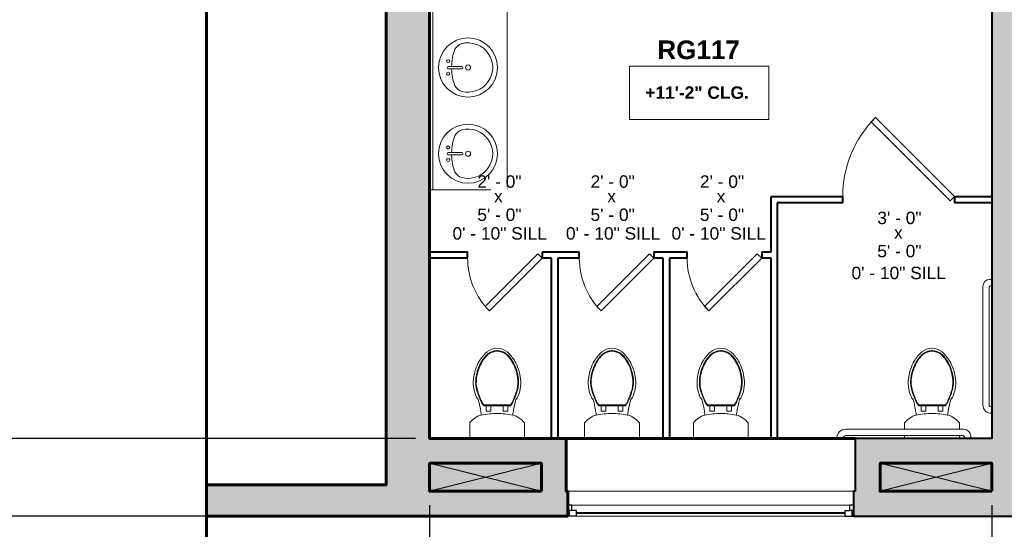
# Model space of a CAD drawing. Header units: inches. Extents: x -2078 to 109126, y -964 to 6385.
# Tile 173 of 256: x 28873 to 29189, y 3786 to 3949. Entities that reach past the tile are written whole.
import ezdxf

# ---------------------------------------------------------------- set-up
doc = ezdxf.new("R2010")
doc.units = ezdxf.units.IN
doc.header["$MEASUREMENT"] = 0
doc.linetypes.add('HIDDEN2', pattern=[0.1875, 0.125, -0.0625])
for name, color, linetype, lineweight in [('A-ANNO', 2, 'Continuous', 5), ('A-ANNO-DIMS', 1, 'Continuous', 9), ('A-CASE', 4, 'Continuous', 9), ('A-DETAIL-1', 4, 'Continuous', 40), ('A-DETL-THIN', 151, 'Continuous', 9), ('A-DOOR', 1, 'Continuous', 18), ('A-FIXT', 150, 'Continuous', 9), ('A-GLAZ', 2, 'Continuous', 30), ('A-HIDDEN', 2, 'HIDDEN2', 18), ('A-WALL', 3, 'Continuous', 40), ('A-WINDOWS', 2, 'Continuous', 18)]:
    doc.layers.add(name, color=color, linetype=linetype, lineweight=lineweight)
doc.layers.add('A-HATCH', color=9, linetype='Continuous')
doc.styles.add('Arial_1', font='arial.ttf', dxfattribs={"height": 0.0625})
doc.styles.add('Arial_2', font='arial.ttf', dxfattribs={"height": 3})
doc.styles.add('Arial_B', font='arialbd.ttf', dxfattribs={"height": 4.5})
doc.styles.add('Arial_B_1', font='arialbd.ttf', dxfattribs={"height": 3})
doc.styles.add('JC', font='arial.ttf', dxfattribs={"height": 0.125})
doc.dimstyles.new('JC-DIMS', dxfattribs={"dimtxt": 0.125, "dimasz": 0.09375, "dimexe": 0.09375, "dimexo": 0.09375, "dimgap": 0.046875, "dimtad": 1, "dimdec": 1, "dimzin": 0, "dimdsep": 46, "dimlunit": 4, "dimtxsty": 'JC', "dimblk": 'ARCHTICK', "dimcen": 0.09, "dimclrd": 1, "dimclre": 1, "dimclrt": 256, "dimadec": 0, "dimazin": 0, "dimtfac": 1, "dimtdec": 1, "dimtofl": 0, "dimtmove": 1, "dimatfit": 3, "dimfxl": 1, "dimtolj": 1, "dimtzin": 0, "dimarcsym": 0})

# ---------------------------------------------------------------- blocks, each defined once
blk = doc.blocks.new('JC_FIXED WINDOW - MUNTIN - FIXED WINDOW-1468173-1-1st Floor - Classroom')
at = {"layer": 'A-GLAZ'}
for p, q in [((-46, 4), (-46, -4)), ((-43.25, 4), (-46, 4)), ((-45.5, 4), (-45.5, 2.25)), ((-43.25, 4), (-43.25, 2.25)), ((43.25, 4), (46, 4)), ((43.25, 4), (43.25, 2.25)), ((45.5, 4), (45.5, 2.25)), ((46, 4), (46, -4)), ((-46, 0.5), (-44.75, 0.5)), ((-45.5, 2.25), (-44.75, 2.25)), ((-43.25, 2.25), (-44.75, 2.25)), ((-44.75, 2.25), (-44.75, 0.5)), ((43.25, 2.25), (45.5, 2.25)), ((44.75, 2.25), (44.75, 0.5)), ((44.75, 0.5), (46, 0.5))]:
    blk.add_line(p, q, dxfattribs=at)
at = {"layer": 'A-GLAZ', "lineweight": 9}
for p, q in [((43.25, 4), (-43.25, 4)), ((44.75, 0.5), (-44.75, 0.5))]:
    blk.add_line(p, q, dxfattribs=at)
at = {"layer": 'A-GLAZ', "lineweight": 40}
blk.add_line((-43.25, 3.125), (43.25, 3.125), dxfattribs=at)
at = {"layer": 'A-WINDOWS'}
for p, q in [((46, 4), (-46, 4)), ((-46, -4), (46, -4))]:
    blk.add_line(p, q, dxfattribs=at)
blk = doc.blocks.new('JC_COUNTERTOP - JC_COUNTERTOP-1527840-1-1st Floor - Classroom')
at = {"layer": 'A-CASE'}
for p, q in [((0, 25), (-151, 25)), ((0, 1), (0, 25)), ((0, 1), (-151, 1)), ((0, 0), (0, 1))]:
    blk.add_line(p, q, dxfattribs=at)
blk = doc.blocks.new('Sink Vanity-Round - 19_ x 19_-19254-1-1st Floor - Classroom')
at = {"layer": 'A-FIXT'}
for p, q in [((3.43, 9.73), (3.43, 5.36)), ((4.18, 9.73), (4.18, 5.36))]:
    blk.add_line(p, q, dxfattribs=at)
for centre, radius, start, end in [((3.81, 3.35), 9.5, 90, 270), ((3.81, 3.35), 9.5, 270, 90), ((1.81, 9.73), 0.5, 360, 180), ((1.81, 9.73), 0.5, 180, 360), ((3.81, 9.73), 0.375, 360, 180), ((5.81, 9.73), 0.5, 360, 180), ((5.81, 9.73), 0.5, 180, 360), ((0.05, 4.11), 4.12, 120.7927, 162.1904), ((3.81, -9.17), 17.81, 91.2067, 109.2086), ((3.81, -9.17), 17.81, 70.7914, 88.7933), ((7.56, 4.11), 4.12, 17.8096, 59.2073), ((3.81, 3.35), 7.93, 165.3071, 14.6929), ((3.81, 3.35), 0.813, 360, 180), ((3.81, 3.35), 0.813, 180, 360), ((3.81, 5.36), 0.375, 180, 360)]:
    blk.add_arc(centre, radius, start, end, dxfattribs=at)
blk = doc.blocks.new('BEST_Toilet-Floor_Mount-KOHLER-Cimarron-K-5310 - Not A Type-See Type Catalog-832360-1-1st Floor - Classroom')
at = {"layer": 'A-FIXT'}
for p, q in [((-8.81, -1), (-8.81, -5.97)), ((8.81, -5.97), (8.81, -1)), ((4.25, -11.48), (-4.3, -11.48)), ((4.25, -11.78), (-4.3, -11.78)), ((-3.52, -9.7), (-1.99, -9.7)), ((-3.52, -9.7), (-3.52, -11.48)), ((-1.99, -11.48), (-1.99, -9.7)), ((1.99, -9.7), (3.52, -9.7)), ((1.99, -9.7), (1.99, -11.48)), ((3.52, -11.48), (3.52, -9.7))]:
    blk.add_line(p, q, dxfattribs=at)
for centre, radius, start, end in [((-3.19, -1.64), 7.1, 217.5906, 254.5518), ((3.19, -1.64), 7.1, 285.4482, 322.4094), ((-23.44, -6.86), 18.43, 349.205, 354.9347), ((0.79, 24.01), 33.02, 259.7563, 268.6223), ((-0.79, 24.01), 33.02, 271.3777, 280.2437), ((23.44, -6.86), 18.43, 185.0653, 190.795), ((-51.02, -1.6), 46.51, 345.6648, 349.205), ((-4.3, -11.77), 0.299, 90, 175.6962), ((4.25, -11.77), 0.299, 4.3025, 90), ((51.02, -1.6), 46.51, 190.795, 194.3352), ((3.26, -18.83), 10.9, 157.4214, 190.5786), ((-3.34, -16.09), 3.75, 141.6816, 157.4214), ((-7.65, -12.68), 1.75, 321.6816, 345.6648), ((7.65, -12.68), 1.75, 194.3352, 218.3184), ((3.34, -16.09), 3.75, 22.5786, 38.3184), ((-3.26, -18.83), 10.9, 349.4214, 22.5786), ((6.84, -18.72), 14.45, 188.417, 209.583), ((-6.84, -18.72), 14.45, 330.417, 351.583), ((3.58, -20.57), 10.69, 209.583, 230.417), ((-3.58, -20.57), 10.69, 309.583, 330.417), ((0.06, -24.83), 5.17, 230.417, 269.359), ((-0.06, -24.83), 5.17, 270.641, 309.583)]:
    blk.add_arc(centre, radius, start, end, dxfattribs=at)
for centre, major_axis, ratio, start_param, end_param in [((14.76, -22.69), (-6.72, 21.01), 0.99726, 0.748253, 0.914402), ((-4.29, -11.92), (-0.144, 0), 0.998055, 4.719691, 5.772222), ((4.25, -11.92), (0.144, 0), 0.99807, 0.508647, 1.561187), ((-14.8, -22.7), (5.52, 21.36), 0.996876, 5.312572, 5.478562), ((10.53, -21.15), (-5.73, 16.58), 0.997479, 0.891055, 0.994325), ((-10.58, -21.15), (5.42, 16.69), 0.997344, 5.270344, 5.373801), ((2.53, -19.12), (-5.56, 7.41), 0.998758, 0.685563, 1.075947), ((-2.58, -19.12), (5.48, 7.47), 0.998725, 5.196526, 5.58692), ((10.16, -17.99), (-7.42, 15.32), 0.996871, 1.268614, 1.423842), ((-10.22, -17.99), (7.53, 15.27), 0.997058, 4.86643, 5.021783), ((5.05, -19.56), (-6.32, 9.77), 0.999003, 1.302763, 1.707421), ((-5.1, -19.56), (6.48, 9.66), 0.999368, 4.593631, 4.996279), ((5.41, -19.26), (-8.84, 8.28), 0.998783, 1.463765, 1.511024), ((-5.46, -19.26), (8.86, 8.26), 0.998854, 4.77451, 4.823535)]:
    blk.add_ellipse(centre, major_axis=major_axis, ratio=ratio, start_param=start_param, end_param=end_param, dxfattribs=at)
for points in [[(-4.59, -11.75), (-4.9, -12.29), (-5.45, -13.39), (-5.92, -14.53), (-6.13, -15.11)], [(6.08, -15.1), (5.87, -14.53), (5.4, -13.39), (4.85, -12.29), (4.54, -11.75)], [(-6.13, -15.11), (-6.23, -15.4), (-6.42, -15.97), (-6.59, -16.56), (-6.66, -16.86)], [(6.61, -16.86), (6.54, -16.56), (6.37, -15.97), (6.18, -15.39), (6.08, -15.1)], [(-6.66, -16.86), (-6.81, -17.46), (-6.98, -18.68), (-6.92, -19.92), (-6.82, -20.53)], [(6.78, -20.53), (6.87, -19.92), (6.93, -18.68), (6.76, -17.46), (6.61, -16.86)], [(-6.82, -20.53), (-6.76, -20.97), (-6.59, -21.84), (-6.36, -22.7), (-6.22, -23.13)], [(6.17, -23.13), (6.31, -22.7), (6.54, -21.84), (6.71, -20.97), (6.78, -20.53)], [(-6.22, -23.13), (-5.98, -23.89), (-5.35, -25.36), (-4.43, -26.68), (-3.91, -27.28)], [(3.87, -27.26), (4.39, -26.66), (5.3, -25.35), (5.93, -23.89), (6.17, -23.13)], [(-3.91, -27.28), (-3.84, -27.35), (-3.72, -27.5), (-3.59, -27.64), (-3.52, -27.71)]]:
    blk.add_open_spline(points, degree=3, dxfattribs=at)
for points, knots in [([(-3.51, -27.71), (-3.33, -27.9), (-2.95, -28.25), (-2.07, -28.82), (-0.94, -29.2), (0.37, -29.25), (1.33, -29.05), (2.06, -28.75), (2.57, -28.47), (3.05, -28.12), (3.33, -27.86), (3.47, -27.71)], [0, 0, 0, 0, 0.1, 0.2, 0.4, 0.55, 0.7, 0.775, 0.85, 0.925, 1, 1, 1, 1]), ([(-3.37, -27.58), (-3.2, -27.76), (-2.83, -28.09), (-2.19, -28.5), (-1.5, -28.79), (-0.53, -29.04), (0.73, -29.04), (1.93, -28.63), (2.78, -28.09), (3.15, -27.76), (3.32, -27.58)], [0, 0, 0, 0, 0.1, 0.2, 0.3, 0.4, 0.6, 0.8, 0.9, 1, 1, 1, 1]), ([(3.47, -27.71), (3.53, -27.64), (3.67, -27.49), (3.8, -27.34), (3.87, -27.26)], [-1.50814179, -1.50814179, -1.50814179, -1.50814179, -1.48416303, -1.45965057, -1.45965057, -1.45965057, -1.45965057])]:
    blk.add_open_spline(points, degree=3, knots=knots, dxfattribs=at)
blk = doc.blocks.new('BEST_Toilet-Floor_Mount-KOHLER-Cimarron-K-5310 - Not A Type-See Type Catalog-V1-1-1st Floor - Classroom')
at = {"layer": 'A-FIXT'}
for p, q in [((8.81, -1), (-8.81, -1)), ((-8.81, -1), (-8.81, -5.97)), ((8.81, -5.97), (8.81, -1)), ((4.25, -11.48), (-4.3, -11.48)), ((4.25, -11.78), (-4.3, -11.78)), ((-3.52, -9.7), (-1.99, -9.7)), ((-3.52, -9.7), (-3.52, -11.48)), ((-1.99, -11.48), (-1.99, -9.7)), ((1.99, -9.7), (3.52, -9.7)), ((1.99, -9.7), (1.99, -11.48)), ((3.52, -11.48), (3.52, -9.7))]:
    blk.add_line(p, q, dxfattribs=at)
for centre, radius, start, end in [((-3.19, -1.64), 7.1, 217.5906, 254.5518), ((3.19, -1.64), 7.1, 285.4482, 322.4094), ((-23.44, -6.86), 18.43, 349.205, 354.9347), ((0.79, 24.01), 33.02, 259.7563, 268.6223), ((-0.79, 24.01), 33.02, 271.3777, 280.2437), ((23.44, -6.86), 18.43, 185.0653, 190.795), ((-51.02, -1.6), 46.51, 345.6648, 349.205), ((-4.3, -11.77), 0.299, 90, 175.6962), ((4.25, -11.77), 0.299, 4.3025, 90), ((51.02, -1.6), 46.51, 190.795, 194.3352), ((3.26, -18.83), 10.9, 157.4214, 190.5786), ((-3.34, -16.09), 3.75, 141.6816, 157.4214), ((-7.65, -12.68), 1.75, 321.6816, 345.6648), ((7.65, -12.68), 1.75, 194.3352, 218.3184), ((3.34, -16.09), 3.75, 22.5786, 38.3184), ((-3.26, -18.83), 10.9, 349.4214, 22.5786), ((6.84, -18.72), 14.45, 188.417, 209.583), ((-6.84, -18.72), 14.45, 330.417, 351.583), ((3.58, -20.57), 10.69, 209.583, 230.417), ((-3.58, -20.57), 10.69, 309.583, 330.417), ((0.06, -24.83), 5.17, 230.417, 269.359), ((-0.06, -24.83), 5.17, 270.641, 309.583)]:
    blk.add_arc(centre, radius, start, end, dxfattribs=at)
for centre, major_axis, ratio, start_param, end_param in [((14.76, -22.69), (-6.72, 21.01), 0.99726, 0.748253, 0.914402), ((-4.29, -11.92), (-0.144, 0), 0.998055, 4.719691, 5.772222), ((4.25, -11.92), (0.144, 0), 0.99807, 0.508647, 1.561187), ((-14.8, -22.7), (5.52, 21.36), 0.996876, 5.312572, 5.478562), ((10.53, -21.15), (-5.73, 16.58), 0.997479, 0.891055, 0.994325), ((-10.58, -21.15), (5.42, 16.69), 0.997344, 5.270344, 5.373801), ((2.53, -19.12), (-5.56, 7.41), 0.998758, 0.685563, 1.075947), ((-2.58, -19.12), (5.48, 7.47), 0.998725, 5.196526, 5.58692), ((10.16, -17.99), (-7.42, 15.32), 0.996871, 1.268614, 1.423842), ((-10.22, -17.99), (7.53, 15.27), 0.997058, 4.86643, 5.021783), ((5.05, -19.56), (-6.32, 9.77), 0.999003, 1.302763, 1.707421), ((-5.1, -19.56), (6.48, 9.66), 0.999368, 4.593631, 4.996279), ((5.41, -19.26), (-8.84, 8.28), 0.998783, 1.463765, 1.511024), ((-5.46, -19.26), (8.86, 8.26), 0.998854, 4.77451, 4.823535)]:
    blk.add_ellipse(centre, major_axis=major_axis, ratio=ratio, start_param=start_param, end_param=end_param, dxfattribs=at)
for points in [[(-4.59, -11.75), (-4.9, -12.29), (-5.45, -13.39), (-5.92, -14.53), (-6.13, -15.11)], [(6.08, -15.1), (5.87, -14.53), (5.4, -13.39), (4.85, -12.29), (4.54, -11.75)], [(-6.13, -15.11), (-6.23, -15.4), (-6.42, -15.97), (-6.59, -16.56), (-6.66, -16.86)], [(6.61, -16.86), (6.54, -16.56), (6.37, -15.97), (6.18, -15.39), (6.08, -15.1)], [(-6.66, -16.86), (-6.81, -17.46), (-6.98, -18.68), (-6.92, -19.92), (-6.82, -20.53)], [(6.78, -20.53), (6.87, -19.92), (6.93, -18.68), (6.76, -17.46), (6.61, -16.86)], [(-6.82, -20.53), (-6.76, -20.97), (-6.59, -21.84), (-6.36, -22.7), (-6.22, -23.13)], [(6.17, -23.13), (6.31, -22.7), (6.54, -21.84), (6.71, -20.97), (6.78, -20.53)], [(-6.22, -23.13), (-5.98, -23.89), (-5.35, -25.36), (-4.43, -26.68), (-3.91, -27.28)], [(3.87, -27.26), (4.39, -26.66), (5.3, -25.35), (5.93, -23.89), (6.17, -23.13)], [(-3.91, -27.28), (-3.84, -27.35), (-3.72, -27.5), (-3.59, -27.64), (-3.52, -27.71)]]:
    blk.add_open_spline(points, degree=3, dxfattribs=at)
for points, knots in [([(-3.51, -27.71), (-3.33, -27.9), (-2.95, -28.25), (-2.07, -28.82), (-0.94, -29.2), (0.37, -29.25), (1.33, -29.05), (2.06, -28.75), (2.57, -28.47), (3.05, -28.12), (3.33, -27.86), (3.47, -27.71)], [0, 0, 0, 0, 0.1, 0.2, 0.4, 0.55, 0.7, 0.775, 0.85, 0.925, 1, 1, 1, 1]), ([(-3.37, -27.58), (-3.2, -27.76), (-2.83, -28.09), (-2.19, -28.5), (-1.5, -28.79), (-0.53, -29.04), (0.73, -29.04), (1.93, -28.63), (2.78, -28.09), (3.15, -27.76), (3.32, -27.58)], [0, 0, 0, 0, 0.1, 0.2, 0.3, 0.4, 0.6, 0.8, 0.9, 1, 1, 1, 1]), ([(3.47, -27.71), (3.53, -27.64), (3.67, -27.49), (3.8, -27.34), (3.87, -27.26)], [-1.50814179, -1.50814179, -1.50814179, -1.50814179, -1.48416303, -1.45965057, -1.45965057, -1.45965057, -1.45965057])]:
    blk.add_open_spline(points, degree=3, knots=knots, dxfattribs=at)
blk = doc.blocks.new('JC_SINGLE DOOR-NO TRIM - SINGLE DOOR-1529446-1-1st Floor - Classroom')
at = {"layer": 'A-DOOR', "lineweight": 30}
for p, q in [((-6.38, -16.56), (10.59, 0.41)), ((10.59, 0.41), (12, -1)), ((12, -1), (-4.97, -17.97)), ((-4.97, -17.97), (-6.38, -16.56))]:
    blk.add_line(p, q, dxfattribs=at)
at = {"layer": 'A-DOOR', "lineweight": 9}
blk.add_arc((12, -1), 24, 180, 225, dxfattribs=at)
blk = doc.blocks.new('JC_SINGLE DOOR-NO TRIM - SINGLE DOOR-1530108-1-1st Floor - Classroom')
at = {"layer": 'A-DOOR', "lineweight": 30}
for p, q in [((-7.46, 26.46), (-8.87, 25.04)), ((18, 1), (-7.46, 26.46)), ((-8.87, 25.04), (16.59, -0.41)), ((16.59, -0.41), (18, 1))]:
    blk.add_line(p, q, dxfattribs=at)
at = {"layer": 'A-DOOR', "lineweight": 9}
blk.add_arc((18, 1), 36, 135, 180, dxfattribs=at)
blk = doc.blocks.new('BEST_Toilet-Floor_Mount-KOHLER-Cimarron-K-5310 - Not A Type-See Type Catalog-V2-1-1st Floor - Classroom')
at = {"layer": 'A-FIXT'}
for p, q in [((-8.81, -1), (-8.81, -1.92)), ((8.81, -1.92), (8.81, -1)), ((-8.81, -3.92), (-8.81, -5.97)), ((8.81, -5.97), (8.81, -3.92)), ((4.25, -11.48), (-4.3, -11.48)), ((4.25, -11.78), (-4.3, -11.78)), ((-3.52, -9.7), (-1.99, -9.7)), ((-3.52, -9.7), (-3.52, -11.48)), ((-1.99, -11.48), (-1.99, -9.7)), ((1.99, -9.7), (3.52, -9.7)), ((1.99, -9.7), (1.99, -11.48)), ((3.52, -11.48), (3.52, -9.7))]:
    blk.add_line(p, q, dxfattribs=at)
for centre, radius, start, end in [((-3.19, -1.64), 7.1, 217.5906, 254.5518), ((3.19, -1.64), 7.1, 285.4482, 322.4094), ((-23.44, -6.86), 18.43, 349.205, 354.9347), ((0.79, 24.01), 33.02, 259.7563, 268.6223), ((-0.79, 24.01), 33.02, 271.3777, 280.2437), ((23.44, -6.86), 18.43, 185.0653, 190.795), ((-51.02, -1.6), 46.51, 345.6648, 349.205), ((-4.3, -11.77), 0.299, 90, 175.6962), ((4.25, -11.77), 0.299, 4.3025, 90), ((51.02, -1.6), 46.51, 190.795, 194.3352), ((3.26, -18.83), 10.9, 157.4214, 190.5786), ((-3.34, -16.09), 3.75, 141.6816, 157.4214), ((-7.65, -12.68), 1.75, 321.6816, 345.6648), ((7.65, -12.68), 1.75, 194.3352, 218.3184), ((3.34, -16.09), 3.75, 22.5786, 38.3184), ((-3.26, -18.83), 10.9, 349.4214, 22.5786), ((6.84, -18.72), 14.45, 188.417, 209.583), ((-6.84, -18.72), 14.45, 330.417, 351.583), ((3.58, -20.57), 10.69, 209.583, 230.417), ((-3.58, -20.57), 10.69, 309.583, 330.417), ((0.06, -24.83), 5.17, 230.417, 269.359), ((-0.06, -24.83), 5.17, 270.641, 309.583)]:
    blk.add_arc(centre, radius, start, end, dxfattribs=at)
for centre, major_axis, ratio, start_param, end_param in [((14.76, -22.69), (-6.72, 21.01), 0.99726, 0.748253, 0.914402), ((-4.29, -11.92), (-0.144, 0), 0.998055, 4.719691, 5.772222), ((4.25, -11.92), (0.144, 0), 0.99807, 0.508647, 1.561187), ((-14.8, -22.7), (5.52, 21.36), 0.996876, 5.312572, 5.478562), ((10.53, -21.15), (-5.73, 16.58), 0.997479, 0.891055, 0.994325), ((-10.58, -21.15), (5.42, 16.69), 0.997344, 5.270344, 5.373801), ((2.53, -19.12), (-5.56, 7.41), 0.998758, 0.685563, 1.075947), ((-2.58, -19.12), (5.48, 7.47), 0.998725, 5.196526, 5.58692), ((10.16, -17.99), (-7.42, 15.32), 0.996871, 1.268614, 1.423842), ((-10.22, -17.99), (7.53, 15.27), 0.997058, 4.86643, 5.021783), ((5.05, -19.56), (-6.32, 9.77), 0.999003, 1.302763, 1.707421), ((-5.1, -19.56), (6.48, 9.66), 0.999368, 4.593631, 4.996279), ((5.41, -19.26), (-8.84, 8.28), 0.998783, 1.463765, 1.511024), ((-5.46, -19.26), (8.86, 8.26), 0.998854, 4.77451, 4.823535)]:
    blk.add_ellipse(centre, major_axis=major_axis, ratio=ratio, start_param=start_param, end_param=end_param, dxfattribs=at)
for points in [[(-4.59, -11.75), (-4.9, -12.29), (-5.45, -13.39), (-5.92, -14.53), (-6.13, -15.11)], [(6.08, -15.1), (5.87, -14.53), (5.4, -13.39), (4.85, -12.29), (4.54, -11.75)], [(-6.13, -15.11), (-6.23, -15.4), (-6.42, -15.97), (-6.59, -16.56), (-6.66, -16.86)], [(6.61, -16.86), (6.54, -16.56), (6.37, -15.97), (6.18, -15.39), (6.08, -15.1)], [(-6.66, -16.86), (-6.81, -17.46), (-6.98, -18.68), (-6.92, -19.92), (-6.82, -20.53)], [(6.78, -20.53), (6.87, -19.92), (6.93, -18.68), (6.76, -17.46), (6.61, -16.86)], [(-6.82, -20.53), (-6.76, -20.97), (-6.59, -21.84), (-6.36, -22.7), (-6.22, -23.13)], [(6.17, -23.13), (6.31, -22.7), (6.54, -21.84), (6.71, -20.97), (6.78, -20.53)], [(-6.22, -23.13), (-5.98, -23.89), (-5.35, -25.36), (-4.43, -26.68), (-3.91, -27.28)], [(3.87, -27.26), (4.39, -26.66), (5.3, -25.35), (5.93, -23.89), (6.17, -23.13)], [(-3.91, -27.28), (-3.84, -27.35), (-3.72, -27.5), (-3.59, -27.64), (-3.52, -27.71)]]:
    blk.add_open_spline(points, degree=3, dxfattribs=at)
for points, knots in [([(-3.51, -27.71), (-3.33, -27.9), (-2.95, -28.25), (-2.07, -28.82), (-0.94, -29.2), (0.37, -29.25), (1.33, -29.05), (2.06, -28.75), (2.57, -28.47), (3.05, -28.12), (3.33, -27.86), (3.47, -27.71)], [0, 0, 0, 0, 0.1, 0.2, 0.4, 0.55, 0.7, 0.775, 0.85, 0.925, 1, 1, 1, 1]), ([(-3.37, -27.58), (-3.2, -27.76), (-2.83, -28.09), (-2.19, -28.5), (-1.5, -28.79), (-0.53, -29.04), (0.73, -29.04), (1.93, -28.63), (2.78, -28.09), (3.15, -27.76), (3.32, -27.58)], [0, 0, 0, 0, 0.1, 0.2, 0.3, 0.4, 0.6, 0.8, 0.9, 1, 1, 1, 1]), ([(3.47, -27.71), (3.53, -27.64), (3.67, -27.49), (3.8, -27.34), (3.87, -27.26)], [-1.50814179, -1.50814179, -1.50814179, -1.50814179, -1.48416303, -1.45965057, -1.45965057, -1.45965057, -1.45965057])]:
    blk.add_open_spline(points, degree=3, knots=knots, dxfattribs=at)
blk = doc.blocks.new('_ArchTick')
at = {"color": 0, "linetype": 'ByBlock', "const_width": 0.15}
blk.add_lwpolyline([(-0.5, -0.5), (0.5, 0.5)], dxfattribs=at)
blk = doc.blocks.new('*D1603')
at = {"layer": 'A-ANNO-DIMS', "color": 1, "lineweight": -2, "transparency": 16777216}
for p, q in [((29004.48, 3793.28), (29004.48, 3609.14)), ((29185.48, 3793.28), (29185.48, 3609.14)), ((29004.48, 3613.64), (29185.48, 3613.64))]:
    blk.add_line(p, q, dxfattribs=at)
at = {"layer": 'Defpoints', "color": 0, "transparency": 16777216}
for p in [(29004.48, 3797.78), (29185.48, 3797.78), (29185.48, 3613.64)]:
    blk.add_point(p, dxfattribs=at)
at = {"layer": 'A-ANNO-DIMS', "color": 1, "lineweight": -2, "transparency": 16777216, "xscale": 4.5, "yscale": 4.5, "zscale": 4.5, "rotation": 180}
blk.add_blockref('_ArchTick', (29004.48, 3613.64), dxfattribs=at)
at = {"layer": 'A-ANNO-DIMS', "color": 1, "lineweight": -2, "transparency": 16777216, "xscale": 4.5, "yscale": 4.5, "zscale": 4.5}
blk.add_blockref('_ArchTick', (29185.48, 3613.64), dxfattribs=at)
at = {"layer": 'A-ANNO-DIMS', "color": 2, "transparency": 16777216, "insert": (29094.98, 3618.95), "char_height": 6, "width": 0.4874, "attachment_point": 5, "style": 'JC'}
blk.add_mtext('\\A1;15\'-1"', dxfattribs=at)
blk = doc.blocks.new('*D1605')
at = {"layer": 'A-ANNO-DIMS', "color": 1, "lineweight": -2, "transparency": 16777216}
for p, q in [((29004.48, 3793.28), (29004.48, 3593.14)), ((30616.48, 3793.28), (30616.48, 3593.14)), ((29004.48, 3597.64), (30616.48, 3597.64))]:
    blk.add_line(p, q, dxfattribs=at)
at = {"layer": 'Defpoints', "color": 0, "transparency": 16777216}
for p in [(29004.48, 3797.78), (30616.48, 3797.78), (30616.48, 3597.64)]:
    blk.add_point(p, dxfattribs=at)
at = {"layer": 'A-ANNO-DIMS', "color": 1, "lineweight": -2, "transparency": 16777216, "xscale": 4.5, "yscale": 4.5, "zscale": 4.5, "rotation": 180}
blk.add_blockref('_ArchTick', (29004.48, 3597.64), dxfattribs=at)
at = {"layer": 'A-ANNO-DIMS', "color": 1, "lineweight": -2, "transparency": 16777216, "xscale": 4.5, "yscale": 4.5, "zscale": 4.5}
blk.add_blockref('_ArchTick', (30616.48, 3597.64), dxfattribs=at)
at = {"layer": 'A-ANNO-DIMS', "color": 2, "transparency": 16777216, "insert": (29810.48, 3602.96), "char_height": 6, "width": 0.5739, "attachment_point": 5, "style": 'JC'}
blk.add_mtext('\\A1;134\'-4"', dxfattribs=at)
blk = doc.blocks.new('*D1611')
at = {"layer": 'A-ANNO-DIMS', "color": 1, "lineweight": -2, "transparency": 16777216}
for p, q in [((28985.98, 4413.78), (28846.04, 4413.78)), ((28850.54, 3789.78), (28850.54, 4413.78)), ((28985.98, 3789.78), (28846.04, 3789.78))]:
    blk.add_line(p, q, dxfattribs=at)
at = {"layer": 'Defpoints', "color": 0, "transparency": 16777216}
for p in [(28850.54, 4413.78), (28990.48, 4413.78), (28990.48, 3789.78)]:
    blk.add_point(p, dxfattribs=at)
at = {"layer": 'A-ANNO-DIMS', "color": 1, "lineweight": -2, "transparency": 16777216, "xscale": 4.5, "yscale": 4.5, "zscale": 4.5}
for p, rotation in [((28850.54, 4413.78), 90), ((28850.54, 3789.78), 270)]:
    blk.add_blockref('_ArchTick', p, dxfattribs=dict(at, rotation=rotation))
at = {"layer": 'A-ANNO-DIMS', "color": 2, "transparency": 16777216, "insert": (28845.23, 4101.78), "char_height": 6, "width": 0.4874, "attachment_point": 5, "rotation": 90, "style": 'JC'}
blk.add_mtext("\\A1;52'", dxfattribs=at)
blk = doc.blocks.new('*D1565')
at = {"layer": 'A-ANNO-DIMS', "color": 1, "lineweight": -2, "transparency": 16777216}
for p, q in [((28999.98, 4045.78), (28862.04, 4045.78)), ((28866.54, 4045.78), (28866.54, 3814.78)), ((28999.98, 3814.78), (28862.04, 3814.78))]:
    blk.add_line(p, q, dxfattribs=at)
at = {"layer": 'Defpoints', "color": 0, "transparency": 16777216}
for p in [(29004.48, 4045.78), (28866.54, 3814.78), (29004.48, 3814.78)]:
    blk.add_point(p, dxfattribs=at)
at = {"layer": 'A-ANNO-DIMS', "color": 1, "lineweight": -2, "transparency": 16777216, "xscale": 4.5, "yscale": 4.5, "zscale": 4.5}
for p, rotation in [((28866.54, 4045.78), 90), ((28866.54, 3814.78), 270)]:
    blk.add_blockref('_ArchTick', p, dxfattribs=dict(at, rotation=rotation))
at = {"layer": 'A-ANNO-DIMS', "color": 2, "transparency": 16777216, "insert": (28861.22, 3930.28), "char_height": 6, "width": 0.4874, "attachment_point": 5, "rotation": 90, "style": 'JC'}
blk.add_mtext('\\A1;19\'-3"', dxfattribs=at)
blk = doc.blocks.new('JC- existing door Tag_quad - JC- existing door Tag_quad-839775-1-1st Floor - Classroom')
at = {"layer": 'A-ANNO', "insert": (-0.0234, 0.0378), "char_height": 0.0625, "width": 0.0505, "attachment_point": 1, "style": 'Arial_2', "bg_fill": 3, "box_fill_scale": 1.25, "bg_fill_color": 256, "bg_fill_true_color": 13158600, "bg_fill_transparency": 0}
blk.add_mtext('x', dxfattribs=at)

msp = doc.modelspace()

# ---------------------------------------------------------------- linework, layer by layer
at = {"layer": 'A-ANNO', "flags": 128}
msp.add_lwpolyline([(29068.795, 3934.498), (29113.706, 3934.498), (29113.706, 3917.429), (29068.795, 3917.429)], close=True, dxfattribs=at)
at = {"layer": 'A-DETAIL-1', "lineweight": 60}
msp.add_lwpolyline([(28932.72, 3696.894), (28932.72, 4077.194), (28886.154, 4094.143), (28979.287, 4117.426), (28932.72, 4134.375), (28932.72, 4506.375)], dxfattribs=at)
at = {"layer": 'A-DETL-THIN'}
for p, q in [((29182.567, 3863.66), (29182.567, 3825.579)), ((29185.482, 3865.918), (29184.825, 3865.918)), ((29185.284, 3863.918), (29185.482, 3863.918)), ((29185.482, 3863.918), (29185.482, 3865.918)), ((29184.567, 3825.697), (29184.567, 3863.201)), ((29185.482, 3822.834), (29185.482, 3824.831)), ((29176.43, 3817.7), (29138.349, 3817.7)), ((29135.604, 3814.784), (29137.601, 3814.784)), ((29138.467, 3815.7), (29175.971, 3815.7)), ((29176.688, 3814.983), (29176.688, 3814.784)), ((29176.688, 3814.784), (29178.688, 3814.784)), ((29178.688, 3814.784), (29178.688, 3815.441))]:
    msp.add_line(p, q, dxfattribs=at)
for centre, radius, start, end in [((29184.825, 3863.66), 2.258, 90, 180), ((29185.284, 3863.201), 0.717, 90, 180), ((29185.317, 3825.579), 2.75, 180, 273.44633), ((29185.435, 3825.697), 0.868, 180, 273.15617), ((29138.349, 3814.95), 2.75, 90, 183.44633), ((29176.43, 3815.441), 2.258, 0, 90), ((29138.467, 3814.832), 0.868, 90, 183.15617), ((29175.971, 3814.983), 0.717, 360, 90)]:
    msp.add_arc(centre, radius, start, end, dxfattribs=at)
at = {"layer": 'A-HIDDEN', "lineweight": 9}
for p, q in [((29004.482, 3806.784), (29040.482, 3797.784)), ((29040.482, 3806.784), (29004.482, 3797.784)), ((29149.482, 3806.784), (29185.482, 3797.784)), ((29149.482, 3797.784), (29185.482, 3806.784))]:
    msp.add_line(p, q, dxfattribs=at)
at = {"layer": 'A-WALL'}
for p, q in [((29114.386, 3874.777), (29114.386, 3892.579)), ((29114.386, 3892.579), (29137.482, 3892.579)), ((29137.482, 3890.579), (29137.482, 3892.579)), ((29173.482, 3892.579), (29185.482, 3892.579)), ((29173.482, 3892.579), (29173.482, 3890.579)), ((29116.386, 3890.579), (29116.386, 3814.784)), ((29137.482, 3890.579), (29116.386, 3890.579)), ((29185.482, 3890.579), (29173.482, 3890.579)), ((29004.482, 3874.777), (29016.732, 3874.777)), ((29016.732, 3872.777), (29016.732, 3874.777)), ((29040.732, 3874.777), (29052.684, 3874.777)), ((29040.732, 3874.777), (29040.732, 3872.777)), ((29052.684, 3872.777), (29052.684, 3874.777)), ((29076.684, 3874.777), (29087.386, 3874.777)), ((29076.684, 3874.777), (29076.684, 3872.777)), ((29087.386, 3872.777), (29087.386, 3874.777)), ((29111.386, 3874.777), (29114.386, 3874.777)), ((29111.386, 3874.777), (29111.386, 3872.777)), ((29016.732, 3872.777), (29004.482, 3872.777)), ((29043.732, 3872.777), (29040.732, 3872.777)), ((29043.732, 3814.784), (29043.732, 3872.777)), ((29052.684, 3872.777), (29045.732, 3872.777)), ((29045.732, 3872.777), (29045.732, 3814.784)), ((29079.684, 3872.777), (29076.684, 3872.777)), ((29079.684, 3814.784), (29079.684, 3872.777)), ((29087.386, 3872.777), (29081.684, 3872.777)), ((29081.684, 3872.777), (29081.684, 3814.784)), ((29114.386, 3872.777), (29111.386, 3872.777)), ((29114.386, 3814.784), (29114.386, 3872.777)), ((29081.684, 3814.784), (29079.684, 3814.784)), ((29116.386, 3814.784), (29114.386, 3814.784))]:
    msp.add_line(p, q, dxfattribs=at)
at = {"layer": 'A-WALL', "lineweight": 60}
msp.add_line((29048.482, 3814.784), (29141.482, 3814.784), dxfattribs=at)
for points in [[(29040.482, 3797.784), (29004.482, 3797.784), (29004.482, 3806.784), (29040.482, 3806.784)], [(29185.482, 3797.784), (29149.482, 3797.784), (29149.482, 3806.784), (29185.482, 3806.784)]]:
    msp.add_lwpolyline(points, close=True, dxfattribs=at)

# ---------------------------------------------------------------- block references
at = {"layer": 'A-ANNO', "xscale": 64, "yscale": 64, "zscale": 64}
for p in [(29063.184, 3892.277), (29098.386, 3892.277), (29155.482, 3880.579)]:
    msp.add_blockref('JC- existing door Tag_quad - JC- existing door Tag_quad-839775-1-1st Floor - Classroom', p, dxfattribs=at)
at = {"layer": 'A-DOOR'}
for name, p in [('JC_SINGLE DOOR-NO TRIM - SINGLE DOOR-1530108-1-1st Floor - Classroom', (29155.482, 3891.579)), ('JC_SINGLE DOOR-NO TRIM - SINGLE DOOR-1529446-1-1st Floor - Classroom', (29028.732, 3873.777)), ('JC_SINGLE DOOR-NO TRIM - SINGLE DOOR-1529446-1-1st Floor - Classroom', (29064.684, 3873.777)), ('JC_SINGLE DOOR-NO TRIM - SINGLE DOOR-1529446-1-1st Floor - Classroom', (29099.386, 3873.777))]:
    msp.add_blockref(name, p, dxfattribs=at)
at = {"layer": 'A-FIXT'}
for name, p, rotation in [('Sink Vanity-Round - 19_ x 19_-19254-1-1st Floor - Classroom', (29020.217, 3930.294), 89.9999999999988), ('BEST_Toilet-Floor_Mount-KOHLER-Cimarron-K-5310 - Not A Type-See Type Catalog-832360-1-1st Floor - Classroom', (29026.203, 3813.784), 180), ('BEST_Toilet-Floor_Mount-KOHLER-Cimarron-K-5310 - Not A Type-See Type Catalog-V1-1-1st Floor - Classroom', (29063.203, 3813.784), 180), ('BEST_Toilet-Floor_Mount-KOHLER-Cimarron-K-5310 - Not A Type-See Type Catalog-V1-1-1st Floor - Classroom', (29098.203, 3813.784), 180), ('BEST_Toilet-Floor_Mount-KOHLER-Cimarron-K-5310 - Not A Type-See Type Catalog-V2-1-1st Floor - Classroom', (29166.203, 3813.784), 180)]:
    msp.add_blockref(name, p, dxfattribs=dict(at, rotation=rotation))
at = {"layer": 'A-WINDOWS', "rotation": 180}
msp.add_blockref('JC_FIXED WINDOW - MUNTIN - FIXED WINDOW-1468173-1-1st Floor - Classroom', (29094.982, 3793.784), dxfattribs=at)

# ---------------------------------------------------------------- texts
at = {"layer": 'A-ANNO', "attachment_point": 1}
for s, insert, char_height, width, style in [('RG117', (29077.807, 3942.803), 6, 96.152, 'Arial_B'), ('+11\'-2" CLG.', (29073.915, 3928.044), 4, 41.814, 'Arial_B_1'), ('0\' - 10" SILL', (29011.872, 3882.723), 4, 37.976, 'Arial_1'), ('0\' - 10" SILL', (29048.372, 3882.723), 4, 37.976, 'Arial_1'), ('0\' - 10" SILL', (29082.372, 3882.723), 4, 37.976, 'Arial_1'), ('0\' - 10" SILL', (29140.308, 3870.001), 4, 37.976, 'Arial_1')]:
    msp.add_mtext(s, dxfattribs=dict(at, insert=insert, char_height=char_height, width=width, style=style))
at = {"layer": 'A-ANNO', "char_height": 4, "width": 17.978, "attachment_point": 1, "style": 'Arial_1', "bg_fill": 3, "box_fill_scale": 1.25, "bg_fill_color": 256, "bg_fill_true_color": 13158600, "bg_fill_transparency": 0}
for s, insert in [('2\' - 0"', (29019.847, 3899.414)), ('2\' - 0"', (29056.299, 3899.414)), ('2\' - 0"', (29091.501, 3899.414)), ('5\' - 0"', (29019.847, 3888.733)), ('5\' - 0"', (29056.299, 3888.733)), ('5\' - 0"', (29091.501, 3888.733)), ('3\' - 0"', (29148.597, 3887.717)), ('5\' - 0"', (29148.597, 3877.035))]:
    msp.add_mtext(s, dxfattribs=dict(at, insert=insert))

# ---------------------------------------------------------------- dimensions: what is measured, and where the dimension line sits
at = {"layer": 'A-ANNO-DIMS'}
for base, p1, p2, picture, middle in [((28850.54, 4413.784), (28990.482, 3789.784), (28990.482, 4413.784), '*D1611', (28845.227, 4101.784)), ((28866.54, 3814.784), (29004.482, 4045.784), (29004.482, 3814.784), '*D1565', (28861.225, 3930.284))]:
    dim = msp.add_linear_dim(base=base, p1=p1, p2=p2, angle=90, dimstyle='JC-DIMS', override={"dimclrt": 2}, dxfattribs=at)
    dim.commit()
    dim.dimension.update_dxf_attribs({"geometry": picture, "text_midpoint": middle})
for base, p2, picture, middle in [((29185.482, 3613.641), (29185.482, 3797.784), '*D1603', (29094.982, 3618.954)), ((30616.482, 3597.641), (30616.482, 3797.784), '*D1605', (29810.482, 3602.956))]:
    dim = msp.add_linear_dim(base=base, p1=(29004.482, 3797.784), p2=p2, dimstyle='JC-DIMS', override={"dimclrt": 2}, dxfattribs=at)
    dim.commit()
    dim.dimension.update_dxf_attribs({"geometry": picture, "text_midpoint": middle})

# ---------------------------------------------------------------- next in the draw order: hatches: boundary and pattern name
at = {"layer": 'A-HATCH'}
h = msp.add_hatch(color=256, dxfattribs=at)
h.dxf.hatch_style = 1
h.paths.add_polyline_path([(29193.482, 4033.784), (29203.482, 4033.784), (29203.482, 4041.784), (29193.482, 4041.784), (29193.482, 4053.784), (29184.482, 4053.784), (29184.482, 4045.784), (29185.482, 4045.784), (29185.482, 3996.784), (29073.482, 3996.784), (29073.482, 3989.784), (29185.482, 3989.784), (29185.482, 3814.784), (29141.482, 3814.784), (29141.482, 3797.784), (29140.982, 3797.784), (29140.982, 3789.784), (29241.232, 3789.784), (29241.232, 3797.784), (29193.482, 3797.784)])

# ---------------------------------------------------------------- next in the draw order: linework, layer by layer
at = {"layer": 'A-WALL'}
msp.add_lwpolyline([(29203.482, 4041.784), (29193.482, 4041.784), (29193.482, 4053.784), (29184.482, 4053.784), (29184.482, 4045.784), (29185.482, 4045.784), (29185.482, 3996.784), (29073.482, 3996.784), (29073.482, 3989.784), (29185.482, 3989.784), (29185.482, 3814.784), (29141.482, 3814.784), (29141.482, 3797.784), (29140.982, 3797.784), (29140.982, 3789.784), (29241.232, 3789.784), (29241.232, 3797.784), (29193.482, 3797.784), (29193.482, 4033.784), (29203.482, 4033.784)], close=True, dxfattribs=at)

# ---------------------------------------------------------------- next in the draw order: block references
at = {"layer": 'A-CASE', "rotation": 270.0000000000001}
msp.add_blockref('JC_COUNTERTOP - JC_COUNTERTOP-1527840-1-1st Floor - Classroom', (29004.482, 3894.784), dxfattribs=at)
at = {"layer": 'A-FIXT', "rotation": 89.9999999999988}
msp.add_blockref('Sink Vanity-Round - 19_ x 19_-19254-1-1st Floor - Classroom', (29020.217, 3902.544), dxfattribs=at)

# ---------------------------------------------------------------- next in the draw order: block references
at = {"layer": 'A-ANNO', "xscale": 64, "yscale": 64, "zscale": 64}
msp.add_blockref('JC- existing door Tag_quad - JC- existing door Tag_quad-839775-1-1st Floor - Classroom', (29026.732, 3892.277), dxfattribs=at)

# ---------------------------------------------------------------- next in the draw order: hatches: boundary and pattern name
at = {"layer": 'A-HATCH'}
h = msp.add_hatch(color=256, dxfattribs=at)
h.dxf.hatch_style = 1
h.paths.add_polyline_path([(29048.482, 3814.784), (29004.482, 3814.784), (29004.482, 4045.784), (29148.482, 4045.784), (29148.482, 4053.784), (28990.482, 4053.784), (28990.482, 3799.772), (28932.72, 3799.772), (28932.72, 3789.784), (29048.982, 3789.784), (29048.982, 3797.784), (29048.482, 3797.784)])

# ---------------------------------------------------------------- next in the draw order: linework, layer by layer
at = {"layer": 'A-WALL', "lineweight": 60}
msp.add_lwpolyline([(28932.72, 3789.784), (29048.982, 3789.784), (29048.982, 3797.784), (29048.482, 3797.784), (29048.482, 3814.784), (29004.482, 3814.784), (29004.482, 4045.784), (29148.482, 4045.784), (29148.482, 4053.784), (28990.482, 4053.784), (28990.482, 3799.772), (28932.72, 3799.772)], close=True, dxfattribs=at)

doc.saveas('drawing.dxf')
